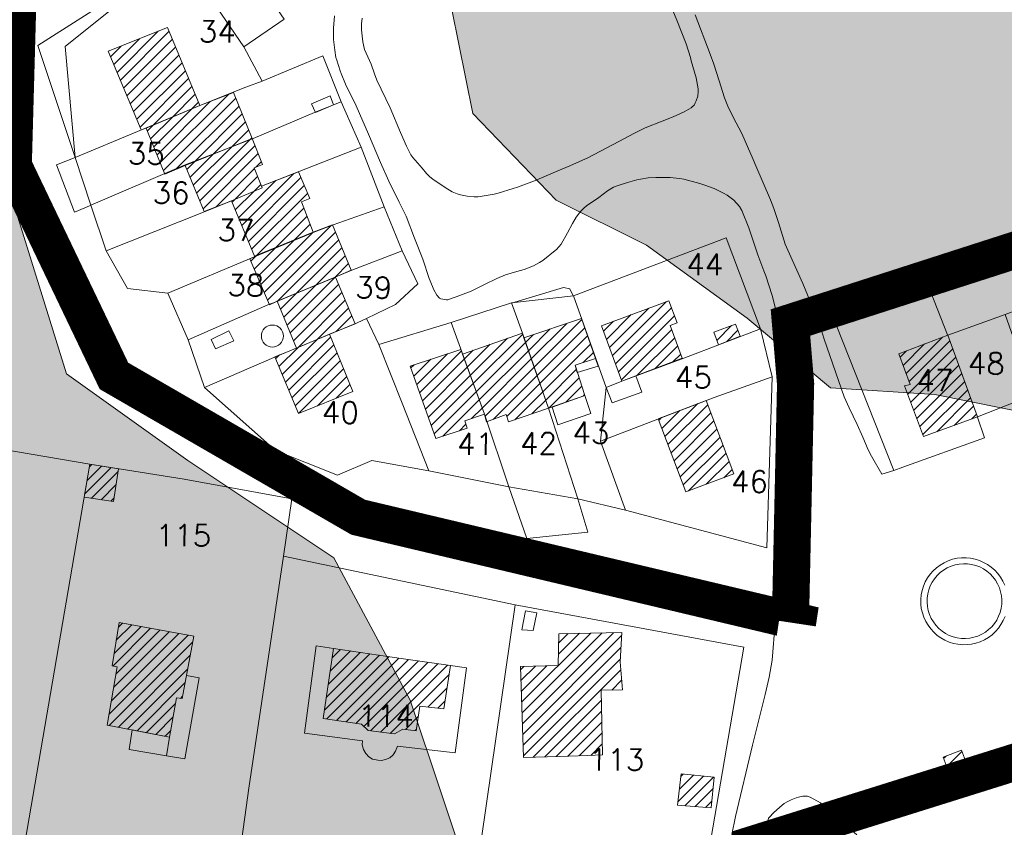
# Model space of a CAD drawing. Header units: metres. Extents: x 578835 to 593571, y 248557 to 255108.
# Tile 232 of 251: x 589791 to 589950, y 254809 to 254939. Entities that reach past the tile are written whole.
import ezdxf

# ---------------------------------------------------------------- set-up
doc = ezdxf.new("R2010")
doc.units = ezdxf.units.M
doc.linetypes.add('CACHEX2', pattern=[0.75, 0.5, -0.25])
doc.linetypes.add('SOLID_LINE', pattern=[0])
for name, color, linetype, lineweight in [('Cad-BATIMENT_BATI_LEGER13', 7, 'SOLID_LINE', 0), ('Cad-BATIMENT_BATI_PRIVE12', 7, 'SOLID_LINE', 0), ('Cad-BATIMENT_BATI_PRIVE12_HACH', 7, 'SOLID_LINE', 0), ('Cad-PARCELLAIRE_PARCELLE1', 250, 'SOLID_LINE', 0), ('Cad-PARCELLAIRE_PARCELLE1_', 250, 'SOLID_LINE', 0), ('Cad-RESEAU_ROUT_LIMITE_DE_VOIE_P23', 8, 'SOLID_LINE', 0), ('Cad-TOPONYMIE_NUMERO_DE_PARCELL182', 250, 'SOLID_LINE', 0), ('PLU', 7, 'CACHEX2', 5), ('PPRI global - contour', 152, 'Continuous', 5), ('PPRI global - hachures', 152, 'Continuous', 5)]:
    doc.layers.add(name, color=color, linetype=linetype, lineweight=lineweight)
doc.styles.add('TEXTSTYLE_45_11', font='txt.shx', dxfattribs={"oblique": 50})

msp = doc.modelspace()

# ---------------------------------------------------------------- hatches: boundary and pattern name
at = {"layer": 'Cad-BATIMENT_BATI_PRIVE12_HACH', "ltscale": 0.4}
h = msp.add_hatch(dxfattribs=at)
h.set_pattern_fill('ANSI31', color=256, scale=0.4, style=0)
h.paths.add_polyline_path([(589819.76, 254925.47), (589814.5, 254938.06), (589804.94, 254934.24), (589810.29, 254921.55), (589811.09, 254921.84)])
h = msp.add_hatch(dxfattribs=at)
h.set_pattern_fill('ANSI31', color=256, scale=0.4, style=0)
h.paths.add_polyline_path([(589828.21, 254920.16), (589825.2, 254927.59), (589819.76, 254925.47), (589811.09, 254921.84), (589812.44, 254918.49), (589814.11, 254914.4), (589817.37, 254915.79)])
h = msp.add_hatch(dxfattribs=at)
h.set_pattern_fill('ANSI31', color=256, scale=0.4, style=0)
h.paths.add_polyline_path([(589829.69, 254912.48), (589828.53, 254915.39), (589829.88, 254915.95), (589828.21, 254920.16), (589817.37, 254915.79), (589820.47, 254908.36), (589824.86, 254910.07), (589829.79, 254912.16)])
h = msp.add_hatch(dxfattribs=at)
h.set_pattern_fill('ANSI31', color=256, scale=0.4, style=0)
h.paths.add_polyline_path([(589836.16, 254909.91), (589837.52, 254910.47), (589835.67, 254914.77), (589829.69, 254912.48), (589829.79, 254912.16), (589824.86, 254910.07), (589828.59, 254901.13), (589838.06, 254905.05)])
h = msp.add_hatch(dxfattribs=at)
h.set_pattern_fill('ANSI31', color=256, scale=0.4, style=0)
h.paths.add_polyline_path([(589844.18, 254898.88), (589841.17, 254906.2), (589838.06, 254905.05), (589828.59, 254901.13), (589828.51, 254901.01), (589828.43, 254901.01), (589827.8, 254900.72), (589830.97, 254893.3), (589831.92, 254893.72), (589832.16, 254893.85), (589832.24, 254893.86), (589841.96, 254897.91)])
h = msp.add_hatch(dxfattribs=at)
h.set_pattern_fill('ANSI31', color=256, scale=0.4, style=0)
h.paths.add_polyline_path([(589844.83, 254890.24), (589841.64, 254897.77), (589832.24, 254893.86), (589835.35, 254886.31), (589840.68, 254888.55)])
h = msp.add_hatch(dxfattribs=at)
h.set_pattern_fill('ANSI31', color=256, scale=0.4, style=0)
h.paths.add_polyline_path([(589897.63, 254884.66), (589895.69, 254889.96), (589896.81, 254890.39), (589895.44, 254893.95), (589884.57, 254889.92), (589887.89, 254880.94)])
h = msp.add_hatch(dxfattribs=at)
h.set_pattern_fill('ANSI31', color=256, scale=0.4, style=0)
h.paths.add_polyline_path([(589881.9, 254878.66), (589880.34, 254883.54), (589883.63, 254884.6), (589881.35, 254891.09), (589872.05, 254887.97), (589876.06, 254876.6)])
h = msp.add_hatch(dxfattribs=at)
h.set_pattern_fill('ANSI31', color=256, scale=0.4, style=0)
h.paths.add_polyline_path([(589902.71, 254888.88), (589903.46, 254886.83), (589906.96, 254888.24), (589906.23, 254890.18)])
h = msp.add_hatch(dxfattribs=at)
h.set_pattern_fill('ANSI31', color=256, scale=0.4, style=0)
h.paths.add_polyline_path([(589844.44, 254879.28), (589840.68, 254888.55), (589835.35, 254886.31), (589831.85, 254884.9), (589835.67, 254875.75)])
h = msp.add_hatch(dxfattribs=at)
h.set_pattern_fill('ANSI31', color=256, scale=0.4, style=0)
h.paths.add_polyline_path([(589876.06, 254876.6), (589872.05, 254887.97), (589871.82, 254888.73), (589862.14, 254885.34), (589865.68, 254875.61), (589866.03, 254874.41), (589869.22, 254875.58), (589869.57, 254874.38)])
h = msp.add_hatch(dxfattribs=at)
h.set_pattern_fill('ANSI31', color=256, scale=0.4, style=0)
h.paths.add_polyline_path([(589945.31, 254875.2), (589940.49, 254888.4), (589932.59, 254885.39), (589934.41, 254880.42), (589933.52, 254880.22), (589936.6, 254872.01)])
h = msp.add_hatch(dxfattribs=at)
h.set_pattern_fill('ANSI31', color=256, scale=0.4, style=0)
h.paths.add_polyline_path([(589865.68, 254875.61), (589862.14, 254885.34), (589861.9, 254886.1), (589853.72, 254883.41), (589857.85, 254871.72), (589862.9, 254873.37), (589862.55, 254874.57)])
h = msp.add_hatch(dxfattribs=at)
h.set_pattern_fill('ANSI31', color=256, scale=0.4, style=0)
h.paths.add_polyline_path([(589905.97, 254865.97), (589901.5, 254877.86), (589893.76, 254874.86), (589898.21, 254863.09)])
h = msp.add_hatch(dxfattribs=at)
h.set_pattern_fill('ANSI31', color=256, scale=0.4, style=0)
h.paths.add_polyline_path([(589805.8, 254861.52), (589806.6, 254866.83), (589802, 254867.55), (589801.05, 254862.23)])
h = msp.add_hatch(dxfattribs=at)
h.set_pattern_fill('ANSI31', color=256, scale=0.4, style=0)
h.paths.add_polyline_path([(589814.86, 254823.49), (589815.98, 254829.83), (589816.9, 254829.69), (589818.77, 254839.76), (589806.72, 254841.98), (589805.58, 254834.97), (589806.42, 254834.82), (589804.81, 254825.43)])
h = msp.add_hatch(dxfattribs=at)
h.set_pattern_fill('ANSI31', color=256, scale=0.4, style=0)
h.paths.add_polyline_path([(589877.76, 254820.34), (589882.37, 254820.5), (589884.74, 254820.6), (589884.52, 254831.05), (589887.98, 254831.12), (589887.59, 254835.66), (589887.86, 254840.36), (589877.73, 254840.18), (589877.6, 254835.04), (589871.51, 254834.86), (589872, 254820.19)])
h = msp.add_hatch(dxfattribs=at)
h.set_pattern_fill('ANSI31', color=256, scale=0.4, style=0)
h.paths.add_polyline_path([(589841.35, 254837.78), (589839.67, 254826.49), (589845.84, 254825.55), (589846.92, 254824.53), (589851.16, 254824), (589852.51, 254824.78), (589854.67, 254824.51), (589855.24, 254828.47), (589859.15, 254828.02), (589860.21, 254835.02), (589853.03, 254836.09), (589848.61, 254836.72)])
h = msp.add_hatch(dxfattribs=at)
h.set_pattern_fill('ANSI31', color=256, scale=0.4, style=0)
h.paths.add_polyline_path([(589942.7, 254821.37), (589939.74, 254820.22), (589940.91, 254817.2), (589943.86, 254818.34)])
h = msp.add_hatch(dxfattribs=at)
h.set_pattern_fill('ANSI31', color=256, scale=0.4, style=0)
h.paths.add_polyline_path([(589896.88, 254812.48), (589902.28, 254812.04), (589902.77, 254816.99), (589897.45, 254817.54)])
at = {"layer": 'PPRI global - hachures', "ltscale": 0.4}
h = msp.add_hatch(dxfattribs=at)
h.set_pattern_fill('ANSI36', color=256, scale=2, style=0)
h.paths.add_polyline_path([(589867.73, 254209.52), (589862.12, 254225.78), (589839.13, 254252.12), (589793.71, 254331.72), (589779.69, 254358.07), (589761.74, 254405.72), (589751.65, 254441.03), (589748.28, 254471.86), (589752.21, 254483.63), (589766.79, 254495.41), (589774.63, 254507.53), (589774.63, 254515.94), (589773.51, 254528.83), (589766.78, 254553.5), (589753.32, 254574.24), (589734.82, 254597.78), (589712.94, 254614.04), (589679.3, 254634.22), (589664.16, 254642.06), (589645.09, 254653.84), (589631.07, 254669.53), (589626.03, 254696.61), (589626.03, 254714.55), (589629.4, 254729.12), (589637.25, 254742.58), (589650.15, 254759.39), (589671.46, 254776.21), (589678.19, 254782.38), (589691.09, 254798.07), (589702.86, 254802), (589728.66, 254801.44), (589751.09, 254794.71), (589772.4, 254786.86), (589785.3, 254776.21), (589792.03, 254762.2), (589790.91, 254745.38), (589781.93, 254730.8), (589769.04, 254728.56), (589762.31, 254719.03), (589764.55, 254710.06), (589776.33, 254706.7), (589795.39, 254703.9), (589800.44, 254690.44), (589804.37, 254676.43), (589820.07, 254670.83), (589835.21, 254679.79), (589854.28, 254699.41), (589866.61, 254731.37), (589871.1, 254763.32), (589863.81, 254799.19), (589853.71, 254829.46), (589841.38, 254852.45), (589817.82, 254868.14), (589798.2, 254882.16), (589788.66, 254912.99), (589788.1, 254932.61), (589796.51, 254952.22), (589807.17, 254965.12), (589820.07, 254976.33), (589835.21, 254989.78), (589849.79, 254992.58), (589862.13, 254990.34), (589872.78, 254979.69), (589872.78, 254966.24), (589861.57, 254953.91), (589860.44, 254941.01), (589863.81, 254924.2), (589877.27, 254910.18), (589891.85, 254902.9), (589908.11, 254891.12), (589921.57, 254879.91), (589938.39, 254878.79), (589955.22, 254875.43), (589979.89, 254862.54), (589989.43, 254853.01), (589999.52, 254842.92), (590009.05, 254836.19), (590030.36, 254836.19), (590070.18, 254842.36), (590082.52, 254844.04), (590079.3, 254858.47), (590075.1, 254875.14), (590073.23, 254890.46), (590067.89, 254908.87), (590060.01, 254935.76), (590057.87, 254947.04), (590055.52, 254958.17), (590054.24, 254970.76), (590052.86, 254978.58), (590046.39, 254997.3), (590033.57, 255034.83), (590023.88, 255060.83), (590021.74, 255066.48), (590015.07, 255080.12), (590006.83, 255091.45), (589999.43, 255100.88), (589954.56, 255082.38), (589909.7, 255061.08), (589876.05, 255040.9), (589829.51, 255015.12), (589812.12, 254999.98), (589802.03, 254978.68), (589777.92, 254947.29), (589754.29, 254925.39), (589732.98, 254912.5), (589718.4, 254901.28), (589707.18, 254877.74), (589696.43, 254864.8), (589665.59, 254857.52), (589645.96, 254862), (589631.82, 254871.08), (589625.14, 254876.25), (589594.9, 254899.64), (589546.14, 254936.69), (589528.59, 254939.61), (589485.68, 254935.71), (589455.45, 254930.84), (589457.4, 254917.19), (589271.45, 254843.83), (589174.92, 254806.04), (589453.41, 253863.98), (589983.36, 253879.56), (589972.58, 253909.07), (589973.14, 253938.22), (589964.73, 253960.64), (589906.95, 254046.02), (589873.87, 254088.06), (589868.26, 254111.6), (589873.87, 254171.02)])

# ---------------------------------------------------------------- linework, layer by layer
at = {"layer": 'Cad-BATIMENT_BATI_LEGER13'}
for points in [[(589841.35, 254925.61), (589840.81, 254927.02), (589837.79, 254925.76), (589838.4, 254924.37), (589841.35, 254925.61), (589841.35, 254925.61)], [(589841.35, 254925.61), (589840.81, 254927.02), (589837.79, 254925.76), (589838.4, 254924.37), (589841.35, 254925.61), (589841.35, 254925.61)], [(589821.56, 254887.71), (589822.26, 254886.21), (589825.21, 254887.46), (589824.41, 254889.07), (589821.56, 254887.71), (589821.56, 254887.71)], [(589821.56, 254887.71), (589822.26, 254886.21), (589825.21, 254887.46), (589824.41, 254889.07), (589821.56, 254887.71), (589821.56, 254887.71)], [(589884.06, 254883.41), (589883.63, 254884.6), (589880.34, 254883.54), (589880.69, 254882.34), (589884.06, 254883.41), (589884.06, 254883.41)], [(589884.06, 254883.41), (589883.63, 254884.6), (589880.34, 254883.54), (589880.69, 254882.34), (589884.06, 254883.41), (589884.06, 254883.41)], [(589891.09, 254879.21), (589890.12, 254881.8), (589887.89, 254880.94), (589885.34, 254879.95), (589886.29, 254877.46), (589891.09, 254879.21), (589891.09, 254879.21)], [(589891.09, 254879.21), (589890.12, 254881.8), (589887.89, 254880.94), (589885.34, 254879.95), (589886.29, 254877.46), (589891.09, 254879.21), (589891.09, 254879.21)], [(589882.89, 254875.73), (589881.9, 254878.66), (589876.62, 254876.76), (589877.52, 254873.93), (589882.89, 254875.73), (589882.89, 254875.73)], [(589882.89, 254875.73), (589881.9, 254878.66), (589876.62, 254876.76), (589877.52, 254873.93), (589882.89, 254875.73), (589882.89, 254875.73)], [(589871.75, 254840.79), (589873.57, 254840.72), (589874.16, 254843.55), (589872.31, 254843.85), (589871.75, 254840.79), (589871.75, 254840.79)], [(589871.75, 254840.79), (589873.57, 254840.72), (589874.16, 254843.55), (589872.31, 254843.85), (589871.75, 254840.79), (589871.75, 254840.79)], [(589860.21, 254835.02), (589859.15, 254828.02), (589855.24, 254828.47), (589854.67, 254824.51), (589852.51, 254824.78), (589851.16, 254824), (589846.92, 254824.53), (589845.84, 254825.55), (589839.67, 254826.49), (589841.35, 254837.78), (589838.51, 254838.21), (589836.65, 254824.11), (589845.99, 254822.89), (589845.96, 254822.22), (589846.19, 254821.46), (589846.57, 254820.82), (589847.03, 254820.31), (589847.64, 254819.91), (589848.48, 254819.76), (589849.06, 254819.7), (589849.71, 254819.86), (589850.42, 254820.15), (589850.96, 254820.64), (589851.31, 254821.23), (589851.66, 254822.03), (589860.99, 254820.93), (589862.79, 254834.68), (589860.21, 254835.02), (589860.21, 254835.02)], [(589860.21, 254835.02), (589859.15, 254828.02), (589855.24, 254828.47), (589854.67, 254824.51), (589852.51, 254824.78), (589851.16, 254824), (589846.92, 254824.53), (589845.84, 254825.55), (589839.67, 254826.49), (589841.35, 254837.78), (589838.51, 254838.21), (589836.65, 254824.11), (589845.99, 254822.89), (589845.96, 254822.22), (589846.19, 254821.46), (589846.57, 254820.82), (589847.03, 254820.31), (589847.64, 254819.91), (589848.48, 254819.76), (589849.06, 254819.7), (589849.71, 254819.86), (589850.42, 254820.15), (589850.96, 254820.64), (589851.31, 254821.23), (589851.66, 254822.03), (589860.99, 254820.93), (589862.79, 254834.68), (589860.21, 254835.02), (589860.21, 254835.02)], [(589814.38, 254820.44), (589814.86, 254823.49), (589808.84, 254824.66), (589808.36, 254821.49), (589814.38, 254820.44), (589814.38, 254820.44)], [(589814.38, 254820.44), (589814.86, 254823.49), (589808.84, 254824.66), (589808.36, 254821.49), (589814.38, 254820.44), (589814.38, 254820.44)]]:
    msp.add_lwpolyline(points, close=True, dxfattribs=at)
at = {"layer": 'Cad-BATIMENT_BATI_PRIVE12'}
for points in [[(589819.76, 254925.47), (589814.5, 254938.06), (589804.94, 254934.24), (589810.29, 254921.55), (589811.09, 254921.84), (589819.76, 254925.47), (589819.76, 254925.47)], [(589828.21, 254920.16), (589825.2, 254927.59), (589819.76, 254925.47), (589811.09, 254921.84), (589812.44, 254918.49), (589814.11, 254914.4), (589817.37, 254915.79), (589828.21, 254920.16), (589828.21, 254920.16)], [(589829.69, 254912.48), (589828.53, 254915.39), (589829.88, 254915.95), (589828.21, 254920.16), (589828.21, 254920.16), (589817.37, 254915.79), (589820.47, 254908.36), (589824.86, 254910.07), (589829.79, 254912.16), (589829.69, 254912.48), (589829.69, 254912.48)], [(589836.16, 254909.91), (589837.52, 254910.47), (589835.67, 254914.77), (589829.69, 254912.48), (589829.79, 254912.16), (589824.86, 254910.07), (589828.59, 254901.13), (589838.06, 254905.05), (589836.16, 254909.91), (589836.16, 254909.91)], [(589844.18, 254898.88), (589841.17, 254906.2), (589838.06, 254905.05), (589828.59, 254901.13), (589828.59, 254901.13), (589828.51, 254901.01), (589828.43, 254901.01), (589827.8, 254900.72), (589830.97, 254893.3), (589831.92, 254893.72), (589832.16, 254893.85), (589832.24, 254893.86), (589832.24, 254893.86), (589841.96, 254897.91), (589844.18, 254898.88), (589844.18, 254898.88)], [(589844.83, 254890.24), (589841.64, 254897.77), (589832.24, 254893.86), (589835.35, 254886.31), (589840.68, 254888.55), (589840.68, 254888.55), (589844.83, 254890.24), (589844.83, 254890.24)], [(589897.63, 254884.66), (589895.69, 254889.96), (589896.81, 254890.39), (589895.44, 254893.95), (589884.57, 254889.92), (589887.89, 254880.94), (589897.63, 254884.66), (589897.63, 254884.66)], [(589881.9, 254878.66), (589880.34, 254883.54), (589883.63, 254884.6), (589881.35, 254891.09), (589872.05, 254887.97), (589876.06, 254876.6), (589881.9, 254878.66), (589881.9, 254878.66)], [(589902.71, 254888.88), (589903.46, 254886.83), (589906.96, 254888.24), (589906.23, 254890.18), (589902.71, 254888.88), (589902.71, 254888.88)], [(589844.44, 254879.28), (589840.68, 254888.55), (589835.35, 254886.31), (589831.85, 254884.9), (589835.67, 254875.75), (589844.44, 254879.28), (589844.44, 254879.28)], [(589876.06, 254876.6), (589872.05, 254887.97), (589871.82, 254888.73), (589862.14, 254885.34), (589865.68, 254875.61), (589866.03, 254874.41), (589869.22, 254875.58), (589869.57, 254874.38), (589876.06, 254876.6), (589876.06, 254876.6)], [(589945.31, 254875.2), (589940.49, 254888.4), (589932.59, 254885.39), (589934.41, 254880.42), (589933.52, 254880.22), (589936.6, 254872.01), (589945.31, 254875.2), (589945.31, 254875.2)], [(589865.68, 254875.61), (589862.14, 254885.34), (589861.9, 254886.1), (589853.72, 254883.41), (589857.85, 254871.72), (589862.9, 254873.37), (589862.55, 254874.57), (589865.68, 254875.61), (589865.68, 254875.61)], [(589905.97, 254865.97), (589901.5, 254877.86), (589893.76, 254874.86), (589898.21, 254863.09), (589905.97, 254865.97), (589905.97, 254865.97)], [(589805.8, 254861.52), (589806.6, 254866.83), (589802, 254867.55), (589801.05, 254862.23), (589805.8, 254861.52), (589805.8, 254861.52)], [(589814.86, 254823.49), (589815.98, 254829.83), (589816.9, 254829.69), (589818.77, 254839.76), (589806.72, 254841.98), (589805.58, 254834.97), (589806.42, 254834.82), (589804.81, 254825.43), (589814.86, 254823.49), (589814.86, 254823.49)], [(589877.76, 254820.34), (589882.37, 254820.5), (589884.74, 254820.6), (589884.52, 254831.05), (589887.98, 254831.12), (589887.59, 254835.66), (589887.86, 254840.36), (589877.73, 254840.18), (589877.6, 254835.04), (589871.51, 254834.86), (589872, 254820.19), (589877.76, 254820.34), (589877.76, 254820.34)], [(589841.35, 254837.78), (589839.67, 254826.49), (589845.84, 254825.55), (589846.92, 254824.53), (589851.16, 254824), (589852.51, 254824.78), (589854.67, 254824.51), (589855.24, 254828.47), (589859.15, 254828.02), (589860.21, 254835.02), (589853.03, 254836.09), (589848.61, 254836.72), (589841.35, 254837.78), (589841.35, 254837.78)], [(589942.7, 254821.37), (589939.74, 254820.22), (589940.91, 254817.2), (589943.86, 254818.34), (589942.7, 254821.37), (589942.7, 254821.37)], [(589896.88, 254812.48), (589902.28, 254812.04), (589902.77, 254816.99), (589897.45, 254817.54), (589896.88, 254812.48), (589896.88, 254812.48)]]:
    msp.add_lwpolyline(points, close=True, dxfattribs=at)
at = {"layer": 'Cad-PARCELLAIRE_PARCELLE1'}
for points in [[(589826.87, 254934.98), (589833.34, 254939.43), (589815.57, 254965.36), (589811.52, 254962.56), (589809.19, 254961.02), (589812.89, 254955.2), (589816.63, 254949.95), (589826.87, 254934.98), (589826.87, 254934.98)], [(589816.63, 254949.95), (589826.87, 254934.98), (589829.82, 254929.43), (589827.18, 254928.44), (589819.76, 254925.47), (589799.63, 254917.07), (589798.03, 254935), (589816.63, 254949.95), (589816.63, 254949.95)], [(589842.55, 254926.05), (589839.61, 254933.49), (589829.82, 254929.43), (589827.18, 254928.44), (589819.76, 254925.47), (589799.63, 254917.07), (589802.17, 254909.37), (589817.13, 254915.77), (589828.37, 254920.17), (589838.24, 254924.35), (589841.35, 254925.61), (589842.55, 254926.05), (589842.55, 254926.05)], [(589802.17, 254909.37), (589817.13, 254915.77), (589828.37, 254920.17), (589838.24, 254924.35), (589841.35, 254925.61), (589842.55, 254926.05), (589845.8, 254918.75), (589829.69, 254912.48), (589829.79, 254912.16), (589824.86, 254910.07), (589820.32, 254908.24), (589804.61, 254902), (589802.17, 254909.37), (589802.17, 254909.37)], [(589814.58, 254895.15), (589828.43, 254901.01), (589838.3, 254905.07), (589841.25, 254906.21), (589849.49, 254909.13), (589845.8, 254918.75), (589829.69, 254912.48), (589829.79, 254912.16), (589824.86, 254910.07), (589820.32, 254908.24), (589804.61, 254902), (589808.09, 254895.94), (589814.58, 254895.15), (589814.58, 254895.15)], [(589852.4, 254902.02), (589849.49, 254909.13), (589841.25, 254906.21), (589838.3, 254905.07), (589828.43, 254901.01), (589814.58, 254895.15), (589817.86, 254887.63), (589830.72, 254893.28), (589831.92, 254893.72), (589841.96, 254897.91), (589844.26, 254898.89), (589852.4, 254902.02), (589852.4, 254902.02)], [(589910.24, 254889.41), (589904.72, 254904.1), (589880.05, 254894.77), (589885.34, 254879.95), (589887.89, 254880.94), (589897.87, 254884.69), (589910.24, 254889.41), (589910.24, 254889.41)], [(589820.48, 254879.93), (589831.69, 254884.78), (589840.76, 254888.56), (589845.15, 254890.37), (589846.66, 254891.06), (589851.32, 254893.35), (589854.92, 254896.67), (589852.4, 254902.02), (589844.26, 254898.89), (589841.96, 254897.91), (589831.92, 254893.72), (589830.72, 254893.28), (589817.86, 254887.63), (589820.48, 254879.93), (589820.48, 254879.93)], [(589880.76, 254861.95), (589876.06, 254876.6), (589871.82, 254888.73), (589870.09, 254893.6), (589880.05, 254894.77), (589885.34, 254879.95), (589884.42, 254871.29), (589888.49, 254860.15), (589880.76, 254861.95), (589880.76, 254861.95)], [(589869.63, 254863.91), (589865.68, 254875.61), (589860.31, 254890.43), (589870.09, 254893.6), (589871.82, 254888.73), (589876.06, 254876.6), (589880.76, 254861.95), (589869.63, 254863.91), (589869.63, 254863.91)], [(589848.65, 254886.88), (589846.66, 254891.06), (589845.15, 254890.37), (589840.76, 254888.56), (589831.69, 254884.78), (589820.48, 254879.93), (589831.97, 254869.75), (589841.95, 254865.8), (589847.52, 254868.17), (589856.73, 254866.49), (589852.42, 254877.39), (589848.65, 254886.88), (589848.65, 254886.88)], [(589945.31, 254875.2), (589940.49, 254888.4), (589949.77, 254891.75), (589954.32, 254878.76), (589945.31, 254875.2), (589945.31, 254875.2)], [(589860.31, 254890.43), (589848.65, 254886.88), (589852.42, 254877.39), (589856.73, 254866.49), (589869.63, 254863.91), (589865.68, 254875.61), (589860.31, 254890.43), (589860.31, 254890.43)], [(589884.42, 254871.29), (589902.78, 254878.3), (589912.14, 254881.65), (589910.24, 254889.41), (589897.87, 254884.69), (589887.89, 254880.94), (589885.34, 254879.95), (589884.42, 254871.29), (589884.42, 254871.29)], [(589940.49, 254888.4), (589932.59, 254885.39), (589934.41, 254880.42), (589933.52, 254880.22), (589936.6, 254872.01), (589945.31, 254875.2), (589940.49, 254888.4), (589940.49, 254888.4)], [(589888.49, 254860.15), (589911.26, 254854.05), (589912.14, 254881.65), (589902.78, 254878.3), (589884.42, 254871.29), (589888.49, 254860.15), (589888.49, 254860.15)], [(589756.55, 254812.44), (589791.23, 254804.78), (589802, 254867.55), (589766.55, 254873.59), (589765.71, 254873.75), (589764.89, 254867.88), (589756.55, 254812.44), (589756.55, 254812.44)], [(589791.23, 254804.78), (589825.16, 254797.28), (589827.68, 254815.21), (589833.25, 254852.7), (589834.61, 254861.95), (589817.2, 254865.16), (589802, 254867.55), (589791.23, 254804.78), (589791.23, 254804.78)], [(589833.25, 254852.7), (589827.68, 254815.21), (589825.16, 254797.28), (589862.93, 254791.1), (589870.66, 254844.82), (589833.25, 254852.7), (589833.25, 254852.7)], [(589870.66, 254844.82), (589862.93, 254791.1), (589897.46, 254785.22), (589898.47, 254784.97), (589907.58, 254838.02), (589870.66, 254844.82), (589870.66, 254844.82)]]:
    msp.add_lwpolyline(points, close=True, dxfattribs=at)
at = {"layer": 'Cad-PARCELLAIRE_PARCELLE1_'}
for points in [[(589816.63, 254949.95), (589798.03, 254935), (589799.63, 254917.07), (589802.17, 254909.37), (589804.61, 254902), (589808.09, 254895.94), (589814.58, 254895.15), (589817.86, 254887.63), (589820.48, 254879.93), (589831.97, 254869.75), (589841.95, 254865.8), (589847.52, 254868.17), (589856.73, 254866.49), (589869.63, 254863.91), (589880.76, 254861.95), (589888.49, 254860.15), (589911.26, 254854.05), (589912.14, 254881.65), (589910.24, 254889.41), (589904.72, 254904.1), (589880.05, 254894.77), (589870.09, 254893.6), (589860.31, 254890.43), (589848.65, 254886.88), (589846.66, 254891.06), (589851.32, 254893.35), (589854.92, 254896.67), (589852.4, 254902.02), (589849.49, 254909.13), (589845.8, 254918.75), (589842.55, 254926.05), (589839.61, 254933.49), (589829.82, 254929.43), (589826.87, 254934.98), (589833.34, 254939.43)], [(589756.55, 254812.44), (589791.23, 254804.78), (589825.16, 254797.28), (589862.93, 254791.1), (589897.46, 254785.22), (589898.47, 254784.97), (589907.58, 254838.02), (589870.66, 254844.82), (589833.25, 254852.7), (589834.61, 254861.95), (589817.2, 254865.16), (589802, 254867.55), (589766.55, 254873.59)]]:
    msp.add_lwpolyline(points, dxfattribs=at)
msp.add_lwpolyline([(589940.49, 254888.4), (589932.59, 254885.39), (589934.41, 254880.42), (589933.52, 254880.22), (589936.6, 254872.01), (589945.31, 254875.2), (589954.32, 254878.76), (589962.32, 254881.77), (589971.26, 254885.2), (589982.65, 254889.74), (589978.21, 254902.29), (589966.78, 254898.09), (589957.75, 254894.76), (589949.77, 254891.75), (589940.49, 254888.4), (589940.49, 254888.4)], close=True, dxfattribs=at)
at = {"layer": 'Cad-RESEAU_ROUT_LIMITE_DE_VOIE_P23'}
for points in [[(589816.18, 254949.61), (589793.6, 254935.17), (589799.63, 254917.1)], [(589895.57, 254942.12), (589896.73, 254939.24), (589898.26, 254935.42), (589898.94, 254933.23), (589899.09, 254932.68), (589899.9, 254929.96), (589900.22, 254928.2), (589900.22, 254927.74), (589900.12, 254926.98), (589899.87, 254926.25), (589899.73, 254925.89), (589899.53, 254925.53), (589899.25, 254925.24), (589899.09, 254925.12), (589897.95, 254924.47), (589896.16, 254923.63), (589894.37, 254922.94), (589891.66, 254921.9), (589889.94, 254921.03), (589887.38, 254919.67), (589882.38, 254917.05), (589880.05, 254916.01), (589879.46, 254915.75), (589877.54, 254914.94), (589873.75, 254913.33), (589871.04, 254912.3), (589870.35, 254912.07), (589867.9, 254911.3), (589867.27, 254911.14), (589864.68, 254910.75), (589864.02, 254910.74), (589862.91, 254910.82), (589861.81, 254911.04), (589861.27, 254911.2), (589860.48, 254911.55), (589859.37, 254912.24), (589857.36, 254913.58), (589856.89, 254913.94), (589856.36, 254914.48), (589855.64, 254915.36), (589854.15, 254917.06), (589853.83, 254917.53), (589853.1, 254918.94), (589852.15, 254921.14), (589850.47, 254925.11), (589848.34, 254929.55), (589847.94, 254930.58), (589847.38, 254932.14), (589846.34, 254934.52), (589846.07, 254935.77), (589845.82, 254937.68), (589845.85, 254938.66), (589845.95, 254939.61)], [(589841.51, 254939.95), (589841.32, 254937.95), (589841.3, 254937.59), (589841.34, 254936.15), (589841.53, 254934.4), (589841.72, 254933.23), (589841.84, 254932.79), (589842.42, 254931.08), (589842.58, 254930.65), (589843.28, 254928.95), (589844.96, 254925.44), (589846.95, 254920.85), (589848.9, 254916.29), (589850.24, 254913.26), (589851.95, 254909.89), (589853.06, 254907.61), (589854.38, 254904.07), (589855.73, 254900.67), (589856.79, 254897.56), (589856.93, 254897.19), (589857.53, 254895.73), (589858.01, 254894.84), (589858.45, 254894.36), (589858.65, 254894.24), (589859.58, 254894.08), (589859.77, 254894.1), (589860.49, 254894.34), (589861.11, 254894.57), (589863.55, 254895.52), (589865.73, 254896.58), (589867.72, 254897.55), (589869.08, 254898.14), (589870.91, 254898.67), (589872.13, 254899.02), (589873.62, 254899.61), (589874.57, 254900.1), (589875.11, 254900.44), (589877.14, 254902.06), (589877.35, 254902.25), (589878.06, 254903.1), (589879.11, 254904.9), (589879.92, 254906.44), (589880.5, 254907.45), (589881.18, 254908.36), (589881.72, 254908.89), (589882.18, 254909.28), (589884.14, 254910.63), (589885.54, 254911.68), (589886.54, 254912.27), (589887.27, 254912.57), (589888.77, 254913.07), (589890.3, 254913.48), (589890.9, 254913.61), (589892.12, 254913.79), (589893.34, 254913.87), (589894.12, 254913.88), (589895.67, 254913.85), (589897.21, 254913.7), (589897.87, 254913.59), (589900.47, 254912.9), (589901.25, 254912.63), (589902.81, 254912.06), (589904.29, 254911.34), (589904.86, 254911), (589905.94, 254910.17), (589906.85, 254909.17), (589907.25, 254908.54), (589908.37, 254905.71), (589909.6, 254901.99), (589909.83, 254901.34), (589910.79, 254898.76), (589911.12, 254897.98), (589912.15, 254894.78), (589912.53, 254893.36), (589913.24, 254890.51), (589913.81, 254887.65), (589914.08, 254885.92), (589914.5, 254882.43), (589914.76, 254878.93), (589914.82, 254877.4), (589914.79, 254874.34), (589914.61, 254871.29), (589914.22, 254863.33), (589914.07, 254861.34), (589913.66, 254857.22), (589913.03, 254851.04), (589912.86, 254848), (589912.65, 254841.95), (589912.13, 254835.92), (589911.65, 254833.14), (589911.04, 254830.38), (589908.95, 254822.17), (589906.25, 254810.65), (589905.62, 254807.76)], [(589931.81, 254866.55), (589929.83, 254865.95), (589928.16, 254868.84), (589927.67, 254869.85), (589926.79, 254871.92), (589925.89, 254873.99), (589924.56, 254876.65), (589923.75, 254878.45), (589920.56, 254887.72), (589920.25, 254888.61), (589918.99, 254892.15), (589918.63, 254893.07), (589917.11, 254896.73), (589915.35, 254900.54), (589914.25, 254903.11), (589913.17, 254906.56), (589912.43, 254908.86), (589911.89, 254910.25), (589909.53, 254915.73), (589909.1, 254916.78), (589907.27, 254920.94), (589905.85, 254923.59), (589904.97, 254925.39), (589904.47, 254926.72), (589903.59, 254929.44), (589902.71, 254932.16), (589902.12, 254933.76), (589899.73, 254940.14)], [(589799.63, 254917.1), (589796.62, 254915.9), (589799.53, 254908.28), (589802.21, 254909.38)], [(589945.3, 254875.15), (589946.43, 254871.81), (589933.22, 254867.05), (589931.81, 254866.55), (589921.47, 254892.62), (589936.66, 254898.2), (589940.46, 254888.42)], [(589870.07, 254893.58), (589878.47, 254896.1), (589879.46, 254895.88), (589880.02, 254894.75)], [(589829.68, 254888.26), (589829.71, 254887.91), (589829.82, 254887.58), (589829.97, 254887.27), (589830.19, 254887), (589830.46, 254886.78), (589830.78, 254886.62), (589831.1, 254886.51), (589831.45, 254886.47), (589831.8, 254886.5), (589832.13, 254886.61), (589832.44, 254886.76), (589832.71, 254886.98), (589832.94, 254887.25), (589833.1, 254887.56), (589833.2, 254887.9), (589833.24, 254888.24), (589833.21, 254888.59), (589833.11, 254888.92), (589832.95, 254889.23), (589832.73, 254889.51), (589832.46, 254889.73), (589832.16, 254889.89), (589831.82, 254889.99), (589831.47, 254890.03), (589831.12, 254890.01), (589830.79, 254889.9), (589830.48, 254889.74), (589830.21, 254889.52), (589829.99, 254889.26), (589829.83, 254888.94), (589829.72, 254888.61), (589829.68, 254888.26)], [(589880.75, 254861.96), (589882.39, 254856.55), (589872.55, 254855.53), (589869.64, 254863.91)], [(589949.69, 254848.01), (589949.38, 254848.68), (589949.02, 254849.31), (589948.57, 254849.9), (589948.08, 254850.44), (589947.52, 254850.93), (589946.93, 254851.35), (589946.28, 254851.7), (589945.61, 254852.01), (589944.91, 254852.23), (589944.18, 254852.37), (589943.45, 254852.44), (589942.72, 254852.43), (589941.99, 254852.35), (589941.28, 254852.19), (589940.58, 254851.95), (589939.91, 254851.64), (589939.27, 254851.27), (589938.68, 254850.83), (589938.14, 254850.33), (589937.65, 254849.78), (589937.23, 254849.18), (589936.87, 254848.54), (589936.58, 254847.85), (589936.36, 254847.16), (589936.22, 254846.44), (589936.14, 254845.71), (589936.16, 254844.97), (589936.23, 254844.24), (589936.41, 254843.53), (589936.63, 254842.83), (589936.94, 254842.16), (589937.31, 254841.53), (589937.75, 254840.94), (589938.25, 254840.4), (589938.8, 254839.91), (589939.4, 254839.49), (589940.05, 254839.13), (589940.72, 254838.83), (589941.43, 254838.61), (589942.15, 254838.47), (589942.87, 254838.4), (589943.61, 254838.41), (589944.34, 254838.49), (589945.05, 254838.66), (589945.75, 254838.89), (589946.42, 254839.2), (589947.05, 254839.57), (589947.64, 254840), (589948.18, 254840.51), (589948.68, 254841.06), (589949.09, 254841.66), (589949.45, 254842.3), (589949.75, 254842.98)], [(589945.01, 254851.2), (589944.35, 254851.37), (589943.68, 254851.46), (589943.02, 254851.48), (589942.33, 254851.42), (589941.67, 254851.29), (589941.02, 254851.08), (589940.4, 254850.8), (589939.83, 254850.44), (589939.29, 254850.05), (589938.79, 254849.58), (589938.35, 254849.06), (589937.98, 254848.5), (589937.67, 254847.89), (589937.43, 254847.26), (589937.27, 254846.6), (589937.17, 254845.93), (589937.16, 254845.26), (589937.21, 254844.58), (589937.36, 254843.92), (589937.55, 254843.27), (589937.84, 254842.65), (589938.18, 254842.07), (589938.59, 254841.53), (589939.05, 254841.04), (589939.58, 254840.6), (589940.13, 254840.23), (589940.74, 254839.91), (589941.38, 254839.68), (589942.03, 254839.51), (589942.7, 254839.42), (589943.38, 254839.4), (589944.06, 254839.46), (589944.72, 254839.6), (589945.37, 254839.8), (589945.99, 254840.08), (589946.57, 254840.43), (589947.1, 254840.83), (589947.59, 254841.3), (589948.03, 254841.82), (589948.41, 254842.38), (589948.71, 254842.99), (589948.95, 254843.62), (589949.12, 254844.28), (589949.21, 254844.95), (589949.23, 254845.63), (589949.17, 254846.3), (589949.03, 254846.96), (589948.83, 254847.61), (589948.55, 254848.23), (589948.2, 254848.81), (589947.8, 254849.35), (589947.33, 254849.84), (589946.81, 254850.28), (589946.25, 254850.65), (589945.65, 254850.96), (589945.01, 254851.2)], [(589814.35, 254820.47), (589817.34, 254819.96), (589819.65, 254833.03), (589817.57, 254833.42)], [(589925.8, 254807.72), (589922.68, 254810.41), (589921.91, 254811.07), (589919.97, 254812.84), (589918.3, 254813.8), (589917.83, 254813.93), (589917.11, 254813.95), (589916.39, 254813.8), (589916.04, 254813.69), (589915.24, 254813.37), (589914.48, 254812.96), (589914.11, 254812.73), (589913.38, 254812.18), (589912.34, 254811.25), (589911.7, 254810.56), (589911.55, 254810.38), (589910.89, 254806.81)]]:
    msp.add_lwpolyline(points, dxfattribs=at)
at = {"layer": 'PLU', "color": 7, "ltscale": 2, "const_width": 6}
msp.add_lwpolyline([(589916.22, 254841.81), (589916.27, 254842.14), (589845.31, 254858.99), (589805.88, 254881.81), (589789.62, 254915.79), (589790.51, 254948.01), (589806.21, 254982.07), (589820.4, 255003.06), (589824.24, 255026.11), (589821.88, 255045.61)], dxfattribs=at)
at = {"layer": 'PLU', "ltscale": 2, "const_width": 6}
msp.add_lwpolyline([(589915.1, 254842.41), (589915.93, 254880.5), (589915.1, 254890.43), (589992.15, 254915.27), (590000.43, 254916.1), (590021.97, 254841.59), (589908.48, 254805.98), (589906.82, 254784.46)], dxfattribs=at)
at = {"layer": 'PPRI global - contour'}
for points in [[(589788.1, 254932.61), (589796.51, 254952.22)], [(589860.44, 254941.01), (589863.81, 254924.2), (589877.27, 254910.18), (589891.85, 254902.9), (589908.11, 254891.12), (589921.57, 254879.91), (589938.39, 254878.79), (589955.22, 254875.43), (589979.89, 254862.54), (589989.43, 254853.01), (589999.52, 254842.92), (590009.05, 254836.19), (590030.36, 254836.19), (590070.18, 254842.36), (590082.52, 254844.04), (590079.3, 254858.47), (590075.1, 254875.14), (590073.23, 254890.46), (590067.89, 254908.87), (590060.01, 254935.76), (590057.87, 254947.04)], [(589776.33, 254706.7), (589795.39, 254703.9), (589800.44, 254690.44), (589804.37, 254676.43), (589820.07, 254670.83), (589835.21, 254679.79), (589854.28, 254699.41), (589866.61, 254731.37), (589871.1, 254763.32), (589863.81, 254799.19), (589853.71, 254829.46), (589841.38, 254852.45), (589817.82, 254868.14), (589798.2, 254882.16), (589788.66, 254912.99)]]:
    msp.add_lwpolyline(points, dxfattribs=at).dxf.unprotected_set("ltscale", 0)

# ---------------------------------------------------------------- texts
at = {"layer": 'Cad-TOPONYMIE_NUMERO_DE_PARCELL182', "style": 'TEXTSTYLE_45_11'}
for s, p in [('34', (589819.56, 254935.7)), ('35', (589808.09, 254916.01)), ('36', (589812.12, 254909.66)), ('37', (589822.6, 254903.63)), ('44', (589898.27, 254898.09)), ('38', (589824.18, 254894.73)), ('39', (589844.81, 254894.36)), ('48', (589943.71, 254882.1)), ('45', (589896.42, 254879.88)), ('47', (589935.41, 254879.38)), ('40', (589839.42, 254874.18)), ('43', (589879.88, 254870.9)), ('41', (589861.24, 254869.1)), ('42', (589871.41, 254869.19)), ('46', (589905.48, 254863.03)), ('115', (589812.59, 254854.35)), ('114', (589845.3, 254825.18)), ('113', (589882.52, 254818.12))]:
    msp.add_text(s, height=3.491, rotation=359.5887, dxfattribs=at).set_placement(p)

doc.saveas('drawing.dxf')
